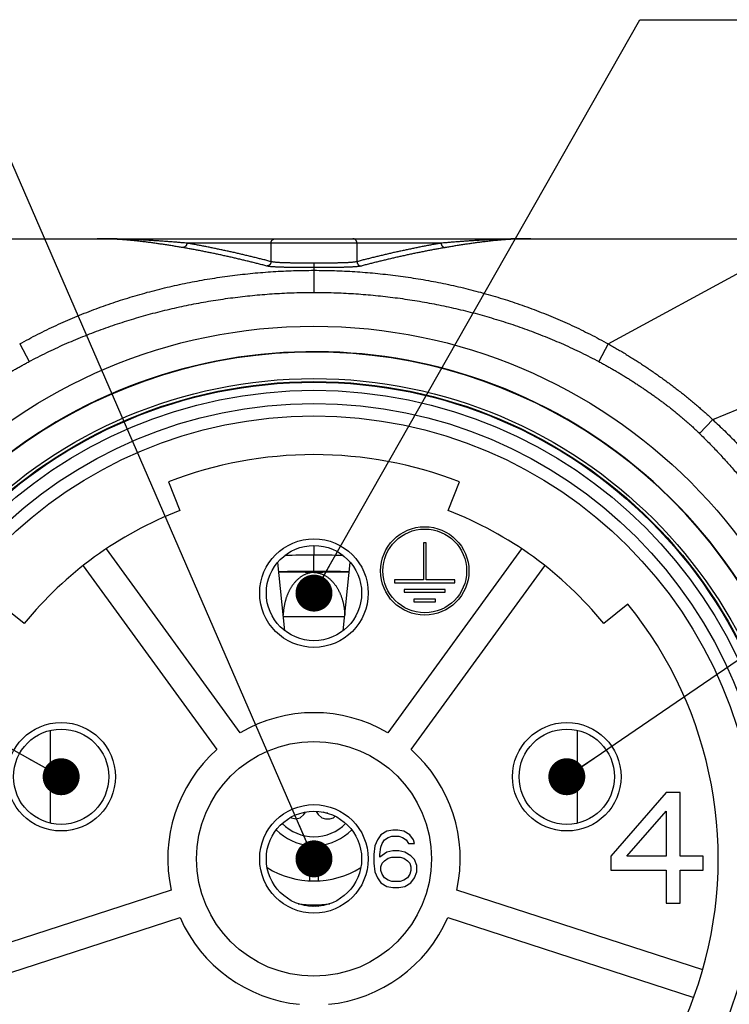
# Model space of a CAD drawing. Header units: millimetres. Extents: x 0 to 1076, y 0 to 742.
# Tile 12 of 134: x 366 to 393, y 220 to 257. Entities that reach past the tile are written whole.
import ezdxf

# ---------------------------------------------------------------- set-up
doc = ezdxf.new("R2010")
doc.units = ezdxf.units.MM
doc.header["$LTSCALE"] = 0.454724
for name, color, linetype in [('NoLayerName_001', 7, 'Continuous'), ('NoLayerName_004', 7, 'Continuous'), ('NoLayerName_006', 7, 'Continuous'), ('NoLayerName_007', 7, 'Continuous')]:
    doc.layers.add(name, color=color, linetype=linetype)
doc.styles.get("Standard").update_dxf_attribs({"font": 'txt', "bigfont": 'extfont2'})
doc.dimstyles.get("Standard").update_dxf_attribs({"dimtxt": 2.5, "dimasz": 2.5, "dimexe": 1, "dimexo": 1, "dimtad": 1, "dimdec": 3, "dimzin": 0, "dimdsep": 46, "dimtxsty": 'Standard', "dimcen": 2.5, "dimadec": 3, "dimazin": 0, "dimtfac": 0.75, "dimtdec": 3, "dimtmove": 0, "dimatfit": 3, "dimfxl": 1, "dimarcsym": 0})

msp = doc.modelspace()

# ---------------------------------------------------------------- linework, layer by layer
at = {"layer": 'NoLayerName_001', "color": 7, "linetype": 'Continuous', "lineweight": 25}
for p, q in [((358.762775, 248.820996), (396.040552, 248.820996)), ((371.83966, 239.525539), (372.266334, 238.418828)), ((382.536994, 238.418828), (382.963668, 239.525539)), ((374.576464, 229.924226), (369.466713, 236.957194)), ((385.336614, 236.957194), (380.226864, 229.924226)), ((368.575671, 236.309814), (373.685422, 229.276846)), ((376.287888, 233.824623), (376.013122, 236.438826)), ((378.51544, 233.824623), (378.790206, 236.438826)), ((381.117906, 229.276846), (386.227656, 236.309814)), ((366.320444, 234.098886), (365.399749, 234.84667)), ((389.403578, 234.84667), (388.482883, 234.098886)), ((376.876386, 226.667037), (377.01406, 226.796824)), ((377.01406, 226.796824), (377.070963, 226.886231)), ((377.489844, 226.914522), (377.564754, 226.796824)), ((377.564754, 226.796824), (377.702428, 226.667037)), ((377.867636, 226.840086), (377.757497, 226.883349)), ((377.926574, 226.840086), (377.867636, 226.840086)), ((376.52063, 226.690925), (376.545969, 226.667037)), ((376.545969, 226.667037), (376.711178, 226.623774)), ((376.711178, 226.623774), (376.876386, 226.667037)), ((377.702428, 226.667037), (377.840101, 226.623774)), ((377.840101, 226.623774), (378.005309, 226.623774)), ((378.005309, 226.623774), (378.142983, 226.667037)), ((378.142983, 226.667037), (378.207605, 226.727957)), ((377.232219, 225.61418), (377.232219, 224.255791)), ((377.571108, 224.255791), (377.571108, 225.61418)), ((371.939352, 223.902996), (362.535769, 220.847587)), ((392.267558, 220.847587), (382.863975, 223.902996)), ((362.876117, 219.800104), (372.2797, 222.855513)), ((382.523627, 222.855513), (391.92721, 219.800104))]:
    msp.add_line(p, q, dxfattribs=at)
at = {"layer": 'NoLayerName_001', "color": 8, "linetype": 'Continuous', "lineweight": 25}
for p, q in [((382.26392, 248.651552), (372.539407, 248.651552)), ((375.757081, 248.651552), (375.757081, 247.945227)), ((379.046247, 248.651552), (379.046247, 247.945227)), ((388.656467, 244.797862), (396.040673, 248.820996)), ((377.401664, 247.88758), (377.401664, 246.768672)), ((392.65555, 241.900793), (401.124053, 245.432107)), ((366.146861, 244.797862), (366.505674, 244.122281)), ((388.656467, 244.797863), (388.297654, 244.122281)), ((392.655551, 241.900794), (392.142432, 241.375068)), ((377.401664, 237.088796), (377.401664, 237.010117)), ((377.401664, 237.010117), (377.401664, 236.868314)), ((377.401664, 236.868314), (377.401664, 236.719104)), ((377.401664, 236.094227), (377.401664, 236.719103)), ((377.401664, 236.054052), (377.401664, 236.094228)), ((378.581736, 234.359865), (376.221592, 234.359865)), ((367.329751, 226.467425), (367.329751, 230.015367)), ((387.473577, 226.467425), (387.473577, 230.015367))]:
    msp.add_line(p, q, dxfattribs=at)
at = {"layer": 'NoLayerName_001', "color": 7, "linetype": 'Continuous', "lineweight": 25}
for radius in [20.375694, 18.372013, 17.418888, 16.944444, 4.490278, 2.075694, 1.821528]:
    msp.add_circle((377.401664, 225.098774), radius, dxfattribs=at)
for centre, radius, start, end in [((377.401664, 225.098722), 19.387852, 21.2533161, 158.7466839), ((377.401664, 225.098774), 15.461805, 68.9166666, 111.0833334), ((377.401664, 225.098774), 14.275694, 111.0833334, 140.9166666), ((377.401664, 225.098774), 14.275694, 39.0833333, 68.9166666), ((377.401664, 225.098774), 15.461805, 140.9166666, 255.0833334), ((377.401664, 225.098774), 15.461805, 284.9166667, 39.0833333), ((377.401664, 225.098774), 5.591667, 59.651928, 120.348072), ((377.401664, 225.098774), 5.591667, 131.651928, 192.348072), ((377.401664, 225.098774), 5.591667, 347.651928, 48.348072), ((377.401664, 227.640441), 1.694444, 224.4026946, 315.5973054), ((377.401664, 227.640441), 2.033333, 224.7534764, 265.2198082), ((377.401664, 227.640441), 2.033333, 274.7801918, 315.2465236), ((377.401664, 227.640441), 3.388889, 238.1214335, 301.8785665), ((377.401664, 225.098774), 5.591667, 203.651928, 264.348072), ((377.401664, 225.098774), 5.591667, 275.651928, 336.348072)]:
    msp.add_arc(centre, radius, start, end, dxfattribs=at)
at = {"layer": 'NoLayerName_001', "color": 8, "linetype": 'Continuous', "lineweight": 25}
for centre, radius, start, end in [((377.591093, 185.954155), 50.765303, 90.2137975, 91.4768285), ((377.212115, 185.9602), 50.759257, 88.5228539, 89.7860421), ((377.398094, 173.597941), 62.496287, 89.99672767, 91.23523703), ((376.445383, 177.902884), 58.15903, 89.05787093, 90.38663388), ((377.404321, 173.558341), 62.535886, 88.76471064, 90.002435), ((378.357006, 177.895504), 58.166394, 89.61247054, 90.94108529), ((377.401664, 227.640441), 4.303783, 261.888632, 278.1010805), ((375.712294, 229.505562), 6.396041, 283.5308745, 285.17902), ((372.90473, 227.440575), 6.088064, 316.8991737, 317.2051629), ((372.850048, 227.491174), 6.162565, 317.2053573, 317.6115349), ((375.700466, 229.549977), 6.442004, 285.1771203, 285.3122337), ((379.106287, 229.563395), 6.45585, 254.6898963, 254.8235988), ((381.949217, 227.487222), 6.156901, 222.3867855, 222.7924954), ((379.098421, 229.534097), 6.425514, 254.8228977, 255.8174213), ((381.892982, 227.435189), 6.080286, 222.7926889, 223.1013266), ((379.086781, 229.488243), 6.378206, 255.817873, 256.3958293)]:
    msp.add_arc(centre, radius, start, end, dxfattribs=at)
at = {"layer": 'NoLayerName_001', "color": 7, "linetype": 'Continuous', "lineweight": 25}
for points, knots in [([(372.378737, 248.482344), (372.324609, 248.491498), (372.21638, 248.509935), (372.053905, 248.536807), (371.891329, 248.563091), (371.728608, 248.588619), (371.565713, 248.613321), (371.402622, 248.637098), (371.239328, 248.65986), (371.07584, 248.681516), (370.912172, 248.701973), (370.748339, 248.721138), (370.584353, 248.73892), (370.420231, 248.755224), (370.255985, 248.769959), (370.091631, 248.783032), (369.927182, 248.794352), (369.762653, 248.803819), (369.598058, 248.811366), (369.433411, 248.816805), (369.268729, 248.820402), (369.158922, 248.820616), (369.104023, 248.820996)], [0, 0, 0, 0, 0.164689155, 0.329364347, 0.494044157, 0.658748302, 0.8234978, 0.988313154, 1.1531909, 1.318111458, 1.483056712, 1.64801053, 1.812958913, 1.977890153, 2.142794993, 2.307666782, 2.472501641, 2.63729862, 2.802059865, 2.966790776, 3.131500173, 3.296200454, 3.296200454, 3.296200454, 3.296200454]), ([(385.699304, 248.820996), (385.64439, 248.820617), (385.53455, 248.820403), (385.369821, 248.816813), (385.205139, 248.811383), (385.040535, 248.803846), (384.876036, 248.79439), (384.711661, 248.783079), (384.547416, 248.770014), (384.383304, 248.755285), (384.219326, 248.738986), (384.055481, 248.721208), (383.891772, 248.702043), (383.728198, 248.681585), (383.564761, 248.659925), (383.401461, 248.637157), (383.2383, 248.613371), (383.075278, 248.588661), (382.912395, 248.563123), (382.749656, 248.536828), (382.587048, 248.509949), (382.478745, 248.4915), (382.424591, 248.482344)], [0, 0, 0, 0, 0.164747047, 0.329508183, 0.49427981, 0.659054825, 0.823822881, 0.988580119, 1.153337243, 1.318103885, 1.482886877, 1.647690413, 1.812516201, 1.977363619, 2.142229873, 2.307110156, 2.471997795, 2.636884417, 2.801760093, 2.966613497, 3.131432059, 3.296202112, 3.296202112, 3.296202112, 3.296202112])]:
    msp.add_open_spline(points, degree=3, knots=knots, dxfattribs=at)
at = {"layer": 'NoLayerName_001', "color": 8, "linetype": 'Continuous', "lineweight": 25}
for points, knots in [([(372.539407, 248.651552), (372.482276, 248.656375), (372.368025, 248.66612), (372.196597, 248.680147), (372.025136, 248.69377), (371.853628, 248.706889), (371.682071, 248.71948), (371.51046, 248.731499), (371.338795, 248.742913), (371.16708, 248.753689), (370.995318, 248.763794), (370.823513, 248.773195), (370.65167, 248.781858), (370.479793, 248.789751), (370.307885, 248.79684), (370.135952, 248.803092), (369.963996, 248.808475), (369.792021, 248.812952), (369.620033, 248.816502), (369.448035, 248.819047), (369.276031, 248.820721), (369.161358, 248.82082), (369.104023, 248.820996)], [0, 0, 0, 0, 0.17200129, 0.344, 0.516000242, 0.688006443, 0.860023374, 1.032055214, 1.204100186, 1.376154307, 1.548213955, 1.720275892, 1.892337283, 2.064395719, 2.236449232, 2.408496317, 2.58053595, 2.752567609, 2.924591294, 3.096607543, 3.268617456, 3.44062271, 3.44062271, 3.44062271, 3.44062271]), ([(372.539407, 248.651552), (372.539205, 248.647352), (372.53903, 248.638907), (372.537376, 248.626295), (372.534914, 248.613749), (372.531508, 248.601356), (372.527219, 248.589193), (372.522054, 248.57734), (372.516033, 248.565878), (372.509174, 248.554887), (372.501494, 248.544447), (372.49301, 248.534638), (372.483745, 248.52555), (372.473777, 248.517222), (372.463192, 248.509687), (372.452072, 248.502981), (372.4405, 248.49714), (372.42856, 248.492201), (372.416335, 248.488188), (372.403905, 248.485185), (372.391363, 248.483057), (372.382927, 248.482666), (372.378737, 248.482344)], [0, 0, 0, 0, 0.0126125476, 0.0253169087, 0.038099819, 0.0509455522, 0.0638375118, 0.0767597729, 0.0896986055, 0.1026440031, 0.1155912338, 0.128542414, 0.1415061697, 0.1544842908, 0.1674692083, 0.1804479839, 0.1934042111, 0.206319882, 0.2191772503, 0.2319607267, 0.2446588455, 0.2572663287, 0.2572663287, 0.2572663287, 0.2572663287]), ([(375.757081, 247.945227), (375.703945, 247.959105), (375.597715, 247.987018), (375.438126, 248.02795), (375.278391, 248.068321), (375.118489, 248.108031), (374.958427, 248.147104), (374.798208, 248.185534), (374.637833, 248.223323), (374.477305, 248.260468), (374.316628, 248.296971), (374.155803, 248.332829), (373.994833, 248.368044), (373.833718, 248.40259), (373.672455, 248.43644), (373.511045, 248.469569), (373.349487, 248.501949), (373.187778, 248.533553), (373.025921, 248.564364), (372.863907, 248.594317), (372.70176, 248.623528), (372.593512, 248.642139), (372.539407, 248.651552)], [0, 0, 0, 0, 0.164752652, 0.329507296, 0.494264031, 0.659022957, 0.82378417, 0.988547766, 1.153313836, 1.318082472, 1.482853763, 1.647627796, 1.812404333, 1.977181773, 2.141958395, 2.306732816, 2.471503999, 2.636271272, 2.801034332, 2.965793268, 3.130548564, 3.295301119, 3.295301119, 3.295301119, 3.295301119]), ([(375.757081, 248.651552), (375.757247, 248.655825), (375.757342, 248.664422), (375.758933, 248.677273), (375.761364, 248.690065), (375.764778, 248.702705), (375.769114, 248.715108), (375.774363, 248.727187), (375.780507, 248.738855), (375.787529, 248.750024), (375.79541, 248.760606), (375.804133, 248.770514), (375.813678, 248.779651), (375.823956, 248.787975), (375.834873, 248.795455), (375.846339, 248.802055), (375.85826, 248.80774), (375.870546, 248.812472), (375.883105, 248.816228), (375.895846, 248.818924), (375.908674, 248.820701), (375.917268, 248.820809), (375.921539, 248.820996)], [0, 0, 0, 0, 0.0128314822, 0.0257648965, 0.0387841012, 0.0518704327, 0.06500453, 0.0781681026, 0.0913456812, 0.1045263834, 0.1177057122, 0.1308873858, 0.1440830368, 0.1572967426, 0.1705214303, 0.1837434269, 0.196944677, 0.2101049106, 0.2232037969, 0.2362231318, 0.2491491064, 0.2619746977, 0.2619746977, 0.2619746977, 0.2619746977]), ([(379.046247, 248.651552), (379.04608, 248.655825), (379.045986, 248.664422), (379.044395, 248.677273), (379.041963, 248.690065), (379.038549, 248.702705), (379.034214, 248.715108), (379.028964, 248.727187), (379.02282, 248.738855), (379.015799, 248.750024), (379.007918, 248.760606), (378.999194, 248.770514), (378.989649, 248.779651), (378.979372, 248.787975), (378.968454, 248.795455), (378.956989, 248.802055), (378.945067, 248.80774), (378.932781, 248.812472), (378.920223, 248.816228), (378.907481, 248.818924), (378.894654, 248.820701), (378.88606, 248.820809), (378.881789, 248.820996)], [0, 0, 0, 0, 0.0128314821, 0.0257648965, 0.0387841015, 0.0518704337, 0.065004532, 0.0781681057, 0.0913456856, 0.104526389, 0.1177057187, 0.1308873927, 0.1440830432, 0.1572967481, 0.1705214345, 0.1837434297, 0.1969446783, 0.2101049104, 0.2232037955, 0.2362231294, 0.2491491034, 0.2619746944, 0.2619746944, 0.2619746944, 0.2619746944]), ([(382.26392, 248.651552), (382.209816, 248.642139), (382.101567, 248.623529), (381.93942, 248.594317), (381.777407, 248.564364), (381.615549, 248.533553), (381.453841, 248.501949), (381.292282, 248.469569), (381.130872, 248.436441), (380.96961, 248.40259), (380.808494, 248.368044), (380.647525, 248.332829), (380.4867, 248.296971), (380.326022, 248.260468), (380.165495, 248.223322), (380.00512, 248.185534), (379.8449, 248.147104), (379.684839, 248.10803), (379.524936, 248.068321), (379.365202, 248.02795), (379.205612, 247.987018), (379.099382, 247.959105), (379.046247, 247.945227)], [0, 0, 0, 0, 0.164752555, 0.329507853, 0.49426679, 0.659029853, 0.823797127, 0.988568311, 1.153342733, 1.318119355, 1.482896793, 1.647673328, 1.812447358, 1.977218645, 2.141987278, 2.306753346, 2.47151694, 2.636278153, 2.801037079, 2.965793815, 3.130548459, 3.295301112, 3.295301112, 3.295301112, 3.295301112]), ([(385.699304, 248.820996), (385.641967, 248.82082), (385.52729, 248.820722), (385.355281, 248.81905), (385.183281, 248.816506), (385.011298, 248.812954), (384.839335, 248.808472), (384.667398, 248.803078), (384.49549, 248.796812), (384.323611, 248.789706), (384.151764, 248.781796), (383.979949, 248.773117), (383.808169, 248.763702), (383.636424, 248.753587), (383.464716, 248.742807), (383.293047, 248.731395), (383.121417, 248.719388), (382.949829, 248.706817), (382.778284, 248.693724), (382.606784, 248.680124), (382.435325, 248.666117), (382.321057, 248.656373), (382.26392, 248.651552)], [0, 0, 0, 0, 0.17201273, 0.344028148, 0.516046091, 0.688065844, 0.86008616, 1.032106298, 1.204127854, 1.376152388, 1.548180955, 1.720214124, 1.892252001, 2.064294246, 2.236340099, 2.408388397, 2.580437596, 2.752485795, 2.924530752, 3.096569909, 3.26860041, 3.440619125, 3.440619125, 3.440619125, 3.440619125]), ([(382.26392, 248.651552), (382.264122, 248.647352), (382.264297, 248.638907), (382.265952, 248.626295), (382.268415, 248.61375), (382.27182, 248.601357), (382.276109, 248.589195), (382.281275, 248.577343), (382.287296, 248.565881), (382.294155, 248.55489), (382.301835, 248.54445), (382.310319, 248.534642), (382.319584, 248.525554), (382.329552, 248.517227), (382.340137, 248.509692), (382.351257, 248.502987), (382.362829, 248.497145), (382.374769, 248.492206), (382.386993, 248.488194), (382.399423, 248.485192), (382.411965, 248.483064), (382.420401, 248.482672), (382.424591, 248.48235)], [0, 0, 0, 0, 0.0126122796, 0.0253163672, 0.0380989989, 0.0509444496, 0.0638361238, 0.0767580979, 0.089696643, 0.1026417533, 0.1155886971, 0.1285395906, 0.1415030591, 0.1544808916, 0.1674655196, 0.1804440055, 0.1933999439, 0.2063153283, 0.2191724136, 0.2319556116, 0.2446534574, 0.257260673, 0.257260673, 0.257260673, 0.257260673]), ([(375.601347, 247.776521), (375.548135, 247.790415), (375.441752, 247.818364), (375.281925, 247.859323), (375.121951, 247.899708), (374.961804, 247.939416), (374.801496, 247.978476), (374.641028, 248.016883), (374.480403, 248.05464), (374.319624, 248.091748), (374.158694, 248.128209), (373.997617, 248.164025), (373.836396, 248.199196), (373.675029, 248.233698), (373.513517, 248.267505), (373.351857, 248.300591), (373.19005, 248.33293), (373.028093, 248.364494), (372.865988, 248.395266), (372.703728, 248.425183), (372.541335, 248.454359), (372.432923, 248.472948), (372.378737, 248.48235)], [0, 0, 0, 0, 0.164988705, 0.3299794, 0.494972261, 0.659967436, 0.824965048, 0.989965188, 1.154967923, 1.319973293, 1.48498131, 1.649991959, 1.815004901, 1.980018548, 2.14503123, 2.310041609, 2.475048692, 2.640051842, 2.80505079, 2.970045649, 3.135036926, 3.300025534, 3.300025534, 3.300025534, 3.300025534]), ([(382.424591, 248.48235), (382.370404, 248.472948), (382.261993, 248.454359), (382.0996, 248.425183), (381.937339, 248.395266), (381.775234, 248.364494), (381.613278, 248.33293), (381.45147, 248.300591), (381.289811, 248.267505), (381.128298, 248.233698), (380.966932, 248.199196), (380.805711, 248.164025), (380.644633, 248.128209), (380.483704, 248.091748), (380.322925, 248.05464), (380.162299, 248.016883), (380.001831, 247.978476), (379.841523, 247.939416), (379.681377, 247.899708), (379.521402, 247.859323), (379.361575, 247.818364), (379.255192, 247.790415), (379.20198, 247.776521)], [0, 0, 0, 0, 0.164988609, 0.329979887, 0.494974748, 0.659973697, 0.824976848, 0.989983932, 1.154994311, 1.320006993, 1.485020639, 1.65003358, 1.815044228, 1.980052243, 2.145057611, 2.310060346, 2.475060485, 2.640058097, 2.805053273, 2.970046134, 3.13503683, 3.300025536, 3.300025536, 3.300025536, 3.300025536]), ([(375.757081, 247.945227), (375.756865, 247.941114), (375.756652, 247.932846), (375.754999, 247.920504), (375.752573, 247.90823), (375.749244, 247.896104), (375.74507, 247.884198), (375.740057, 247.872585), (375.734226, 247.86134), (375.727594, 247.850536), (375.720176, 247.840248), (375.711991, 247.830549), (375.703059, 247.821521), (375.693452, 247.813203), (375.683248, 247.805627), (375.67252, 247.798828), (375.661345, 247.792842), (375.649797, 247.787707), (375.637953, 247.783446), (375.625884, 247.780139), (375.61368, 247.77766), (375.605438, 247.77698), (375.601347, 247.776521)], [0, 0, 0, 0, 0.0123534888, 0.0247904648, 0.0372996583, 0.0498674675, 0.0624793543, 0.0751211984, 0.0877806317, 0.1004483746, 0.1131195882, 0.1257952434, 0.1384818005, 0.151179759, 0.1638817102, 0.1765757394, 0.1892470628, 0.2018796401, 0.2144577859, 0.2269678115, 0.2393997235, 0.251749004, 0.251749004, 0.251749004, 0.251749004]), ([(377.401664, 247.88758), (377.319286, 247.887651), (377.181988, 247.887649), (377.003502, 247.888171), (376.866203, 247.888808), (376.756363, 247.889521), (376.660254, 247.8904), (376.591608, 247.891223), (376.536694, 247.892027), (376.49551, 247.89271), (376.454328, 247.893479), (376.413149, 247.894342), (376.371972, 247.895306), (376.330798, 247.896376), (376.289627, 247.89757), (376.24846, 247.898909), (376.207297, 247.900413), (376.166138, 247.902107), (376.124986, 247.904006), (376.083847, 247.906158), (376.042728, 247.908626), (376.00164, 247.911474), (375.96059, 247.914751), (375.919585, 247.918575), (375.878625, 247.923101), (375.837774, 247.928588), (375.796982, 247.934851), (375.770426, 247.942019), (375.757081, 247.945227)], [0, 0, 0, 0, 0.247134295, 0.411891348, 0.535461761, 0.659035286, 0.741417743, 0.823798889, 0.864988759, 0.906178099, 0.94736692, 0.988555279, 1.029743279, 1.070931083, 1.112119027, 1.153307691, 1.194497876, 1.235690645, 1.276887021, 1.318084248, 1.359277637, 1.400463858, 1.441641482, 1.482817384, 1.524010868, 1.565249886, 1.606498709, 1.64767431, 1.64767431, 1.64767431, 1.64767431]), ([(379.046247, 247.945227), (379.032902, 247.94202), (379.006345, 247.934852), (378.965554, 247.928588), (378.924703, 247.923101), (378.883743, 247.918575), (378.842738, 247.914751), (378.801687, 247.911473), (378.760599, 247.908625), (378.719481, 247.906157), (378.678341, 247.904006), (378.637189, 247.902107), (378.596031, 247.900413), (378.554867, 247.898908), (378.5137, 247.89757), (378.472529, 247.896376), (378.431355, 247.895306), (378.390178, 247.894342), (378.348999, 247.893479), (378.307817, 247.89271), (378.266634, 247.892027), (378.211719, 247.891223), (378.143073, 247.8904), (378.046964, 247.889521), (377.923395, 247.888719), (377.758637, 247.888005), (377.58015, 247.887615), (377.456582, 247.887609), (377.401664, 247.88758)], [0, 0, 0, 0, 0.041175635, 0.082424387, 0.123663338, 0.164856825, 0.206032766, 0.247210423, 0.288396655, 0.32959004, 0.370787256, 0.411983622, 0.453176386, 0.494366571, 0.535555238, 0.576743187, 0.617930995, 0.659118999, 0.70030736, 0.741496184, 0.782685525, 0.823875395, 0.906256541, 0.988638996, 1.11221252, 1.276972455, 1.482917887, 1.647674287, 1.647674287, 1.647674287, 1.647674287]), ([(379.04621, 247.945227), (379.046426, 247.941114), (379.046639, 247.932845), (379.048293, 247.920502), (379.05072, 247.908227), (379.05405, 247.896099), (379.058226, 247.884192), (379.06324, 247.872579), (379.069073, 247.861333), (379.075708, 247.850529), (379.083127, 247.84024), (379.091314, 247.830542), (379.100249, 247.821514), (379.109858, 247.813197), (379.120065, 247.805621), (379.130796, 247.798825), (379.141973, 247.79284), (379.153523, 247.787707), (379.165369, 247.783448), (379.177441, 247.780143), (379.189646, 247.777667), (379.197889, 247.776989), (379.20198, 247.776531)], [0, 0, 0, 0, 0.012354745, 0.0247930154, 0.0373035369, 0.0498727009, 0.0624859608, 0.0751291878, 0.0877900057, 0.100459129, 0.1131317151, 0.1258087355, 0.1384966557, 0.1511959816, 0.1638993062, 0.1765947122, 0.1892674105, 0.2019013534, 0.2144808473, 0.2269921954, 0.2394253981, 0.2517759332, 0.2517759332, 0.2517759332, 0.2517759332]), ([(366.146861, 244.797862), (366.261249, 244.86008), (366.489214, 244.986112), (366.836289, 245.165719), (367.186303, 245.33969), (367.539653, 245.50698), (367.896026, 245.667836), (368.255301, 245.822159), (368.617304, 245.969941), (368.981885, 246.111152), (369.348899, 246.245797), (369.718205, 246.373913), (370.089676, 246.495537), (370.463183, 246.610706), (370.838596, 246.719456), (371.215787, 246.821826), (371.59463, 246.917852), (371.975002, 247.007573), (372.356794, 247.091018), (372.739901, 247.168217), (373.124221, 247.239199), (373.509651, 247.303994), (373.896087, 247.362634), (374.283428, 247.415147), (374.671566, 247.461568), (375.060394, 247.501898), (375.449804, 247.536106), (375.839684, 247.564147), (376.229918, 247.586062), (376.620397, 247.601557), (377.011003, 247.611593), (377.271459, 247.612159), (377.401664, 247.613208)], [0, 0, 0, 0, 0.390643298, 0.781404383, 1.17226325, 1.563196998, 1.954180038, 2.3451843, 2.736179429, 3.12713415, 3.518041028, 3.908914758, 4.299767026, 4.690605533, 5.081434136, 5.472252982, 5.863058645, 6.253848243, 6.644631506, 7.035419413, 7.426220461, 7.817040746, 8.207884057, 8.598751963, 8.989643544, 9.380548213, 9.771447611, 10.162323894, 10.553160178, 10.943940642, 11.334650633, 11.725276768, 11.725276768, 11.725276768, 11.725276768]), ([(377.401664, 247.718625), (377.311512, 247.718701), (377.161258, 247.718705), (376.950901, 247.719283), (376.800646, 247.719967), (376.680441, 247.720752), (376.590289, 247.721523), (376.515164, 247.722361), (376.455067, 247.723177), (376.409995, 247.72387), (376.364926, 247.72465), (376.319859, 247.725523), (376.274795, 247.726498), (376.229732, 247.72758), (376.184673, 247.728785), (376.139617, 247.730135), (376.094565, 247.731651), (376.049518, 247.733355), (376.004476, 247.735264), (375.959445, 247.737424), (375.914434, 247.7399), (375.869451, 247.742756), (375.824502, 247.74604), (375.779594, 247.74987), (375.734728, 247.754399), (375.689961, 247.759889), (375.645247, 247.766148), (375.616021, 247.773322), (375.601347, 247.776532)], [0, 0, 0, 0, 0.270456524, 0.450761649, 0.631070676, 0.721227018, 0.811383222, 0.901538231, 0.94661509, 0.991691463, 1.036767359, 1.081842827, 1.126917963, 1.171992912, 1.21706798, 1.262143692, 1.30722078, 1.352300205, 1.397382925, 1.442466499, 1.487546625, 1.532620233, 1.57768598, 1.622750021, 1.667829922, 1.712951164, 1.758081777, 1.803145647, 1.803145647, 1.803145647, 1.803145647]), ([(379.20198, 247.776531), (379.187306, 247.773322), (379.158079, 247.766149), (379.113366, 247.759889), (379.068599, 247.754398), (379.023733, 247.749869), (378.978826, 247.746039), (378.933877, 247.742755), (378.888893, 247.739899), (378.843882, 247.737424), (378.798851, 247.735263), (378.75381, 247.733355), (378.708762, 247.731651), (378.66371, 247.730135), (378.618654, 247.728785), (378.573595, 247.72758), (378.528533, 247.726498), (378.483468, 247.725523), (378.438401, 247.72465), (378.393332, 247.72387), (378.333237, 247.722947), (378.258114, 247.721993), (378.167963, 247.721111), (378.062784, 247.720328), (377.927554, 247.719592), (377.747248, 247.718951), (377.566943, 247.718655), (377.44674, 247.718643), (377.401664, 247.718625)], [0, 0, 0, 0, 0.045063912, 0.090194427, 0.135315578, 0.180395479, 0.225459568, 0.270525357, 0.315598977, 0.360679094, 0.405762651, 0.450845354, 0.495924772, 0.541001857, 0.586077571, 0.631152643, 0.676227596, 0.721302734, 0.766378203, 0.811454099, 0.856530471, 0.946684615, 1.036840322, 1.126996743, 1.262230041, 1.442536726, 1.667916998, 1.803145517, 1.803145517, 1.803145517, 1.803145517]), ([(377.401664, 247.613208), (377.531868, 247.612159), (377.792325, 247.611593), (378.18293, 247.601557), (378.573409, 247.586062), (378.963644, 247.564147), (379.353523, 247.536106), (379.742933, 247.501898), (380.131762, 247.461568), (380.5199, 247.415147), (380.90724, 247.362634), (381.293677, 247.303994), (381.679106, 247.239199), (382.063426, 247.168217), (382.446534, 247.091018), (382.828326, 247.007573), (383.208698, 246.917852), (383.58754, 246.821826), (383.964732, 246.719456), (384.340145, 246.610706), (384.713651, 246.495537), (385.085122, 246.373913), (385.454429, 246.245797), (385.821442, 246.111152), (386.186024, 245.969941), (386.548026, 245.822159), (386.907301, 245.667836), (387.263674, 245.50698), (387.617024, 245.33969), (387.967039, 245.165719), (388.314114, 244.986112), (388.542078, 244.86008), (388.656466, 244.797862)], [0, 0, 0, 0, 0.390626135, 0.781336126, 1.172116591, 1.562952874, 1.953829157, 2.344728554, 2.735633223, 3.126524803, 3.517392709, 3.908236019, 4.299056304, 4.689857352, 5.080645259, 5.471428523, 5.862218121, 6.253023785, 6.643842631, 7.034671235, 7.425509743, 7.81636201, 8.207235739, 8.598142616, 8.989097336, 9.380092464, 9.771096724, 10.162079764, 10.553013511, 10.943872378, 11.334633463, 11.725276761, 11.725276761, 11.725276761, 11.725276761]), ([(366.505674, 244.122281), (366.617256, 244.180261), (366.839698, 244.297703), (367.177918, 244.465083), (367.51874, 244.627242), (367.862512, 244.783232), (368.208952, 244.933305), (368.557949, 245.077392), (368.909343, 245.215512), (369.262997, 245.34766), (369.618784, 245.473846), (369.976589, 245.594086), (370.336308, 245.708397), (370.697835, 245.816798), (371.061064, 245.919307), (371.425889, 246.015943), (371.792207, 246.106724), (372.159915, 246.191669), (372.52892, 246.270786), (372.89913, 246.344084), (373.270455, 246.411569), (373.642805, 246.473252), (374.01609, 246.52914), (374.390219, 246.579242), (374.765097, 246.623569), (375.140628, 246.662106), (375.516709, 246.694819), (375.893233, 246.721654), (376.270093, 246.742642), (376.647186, 246.757493), (377.024398, 246.76712), (377.275923, 246.767665), (377.401664, 246.768672)], [0, 0, 0, 0, 0.377241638, 0.754582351, 1.132007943, 1.509500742, 1.887039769, 2.264600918, 2.642157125, 3.019679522, 3.397159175, 3.774607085, 4.152032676, 4.52944291, 4.906842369, 5.284233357, 5.66161598, 6.038990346, 6.416363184, 6.793741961, 7.171132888, 7.548540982, 7.925970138, 8.303423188, 8.680901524, 9.058395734, 9.435886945, 9.813357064, 10.190789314, 10.568168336, 10.945480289, 11.322712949, 11.322712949, 11.322712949, 11.322712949]), ([(377.401664, 246.768672), (377.527404, 246.767665), (377.778929, 246.76712), (378.156142, 246.757493), (378.533234, 246.742642), (378.910095, 246.721654), (379.286619, 246.694819), (379.662699, 246.662106), (380.03823, 246.623569), (380.413109, 246.579242), (380.787237, 246.52914), (381.160522, 246.473252), (381.532872, 246.411569), (381.904197, 246.344084), (382.274408, 246.270786), (382.643412, 246.191669), (383.01112, 246.106724), (383.377438, 246.015943), (383.742264, 245.919307), (384.105493, 245.816798), (384.467019, 245.708397), (384.826738, 245.594086), (385.184544, 245.473846), (385.54033, 245.34766), (385.893984, 245.215512), (386.245379, 245.077392), (386.594375, 244.933305), (386.940816, 244.783232), (387.284588, 244.627242), (387.62541, 244.465083), (387.963629, 244.297703), (388.186071, 244.180261), (388.297654, 244.122281)], [0, 0, 0, 0, 0.37723266, 0.754544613, 1.131923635, 1.509355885, 1.886826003, 2.264317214, 2.641811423, 3.019289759, 3.396742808, 3.774171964, 4.151580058, 4.528970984, 4.906349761, 5.2837226, 5.661096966, 6.03847959, 6.415870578, 6.793270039, 7.170680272, 7.548105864, 7.925553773, 8.303033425, 8.680555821, 9.058112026, 9.435673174, 9.8132122, 10.190704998, 10.568130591, 10.945471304, 11.322712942, 11.322712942, 11.322712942, 11.322712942]), ([(388.656467, 244.797863), (388.713914, 244.765427), (388.829053, 244.700975), (389.000326, 244.601759), (389.170749, 244.501078), (389.340167, 244.3987), (389.50862, 244.294745), (389.676097, 244.189237), (389.842606, 244.08223), (390.008138, 243.973732), (390.172682, 243.863746), (390.33623, 243.752272), (390.498776, 243.639311), (390.660311, 243.524864), (390.820825, 243.408936), (390.980298, 243.291526), (391.138696, 243.172627), (391.295983, 243.052235), (391.452125, 242.930349), (391.607086, 242.806965), (391.760831, 242.682078), (391.913325, 242.555689), (392.064529, 242.427788), (392.214423, 242.29839), (392.362912, 242.167427), (392.510186, 242.035139), (392.606983, 241.945447), (392.65555, 241.900793)], [0, 0, 0, 0, 0.197915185, 0.395845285, 0.593786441, 0.791733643, 0.989680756, 1.187620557, 1.385546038, 1.583460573, 1.781373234, 1.979293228, 2.177229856, 2.37519251, 2.57319026, 2.771222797, 2.969280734, 3.167354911, 3.365436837, 3.563518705, 3.761593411, 3.959654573, 4.157696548, 4.355714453, 4.553704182, 4.751662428, 4.949586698, 4.949586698, 4.949586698, 4.949586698]), ([(362.660896, 241.375068), (362.698811, 241.411611), (362.774314, 241.48505), (362.889574, 241.593126), (363.005992, 241.699973), (363.123743, 241.805371), (363.242728, 241.909385), (363.362919, 242.012003), (363.484272, 242.113237), (363.606749, 242.213087), (363.730303, 242.311583), (363.854873, 242.408778), (363.980404, 242.504723), (364.106843, 242.59947), (364.234133, 242.693071), (364.362222, 242.785578), (364.491053, 242.877045), (364.620575, 242.967524), (364.750785, 243.057004), (364.881678, 243.145474), (365.013253, 243.232926), (365.145508, 243.319348), (365.27844, 243.404732), (365.412047, 243.489065), (365.546325, 243.572341), (365.681274, 243.654532), (365.816906, 243.735596), (365.953229, 243.815486), (366.090242, 243.894176), (366.227982, 243.971565), (366.366343, 244.047827), (366.45929, 244.097354), (366.505674, 244.122281)], [0, 0, 0, 0, 0.157977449, 0.315975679, 0.473991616, 0.632020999, 0.790058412, 0.948097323, 1.106130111, 1.264148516, 1.422152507, 1.58014937, 1.738144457, 1.896140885, 2.054139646, 2.212139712, 2.370138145, 2.528131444, 2.686120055, 2.844105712, 3.002090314, 3.160075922, 3.318064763, 3.476059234, 3.634061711, 3.792070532, 3.950080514, 4.108087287, 4.266087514, 4.424078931, 4.582060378, 4.740031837, 4.740031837, 4.740031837, 4.740031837]), ([(388.297654, 244.122281), (388.344037, 244.097354), (388.436985, 244.047827), (388.575345, 243.971566), (388.713086, 243.894177), (388.850099, 243.815487), (388.986422, 243.735597), (389.122054, 243.654534), (389.257004, 243.572343), (389.391281, 243.489067), (389.524889, 243.404734), (389.657821, 243.319351), (389.790076, 243.232928), (389.921651, 243.145477), (390.052544, 243.057006), (390.182753, 242.967526), (390.312276, 242.877047), (390.441107, 242.785581), (390.569195, 242.693073), (390.696486, 242.599472), (390.822925, 242.504724), (390.948456, 242.40878), (391.073026, 242.311585), (391.196579, 242.213088), (391.319057, 242.113238), (391.440409, 242.012004), (391.5606, 241.909385), (391.679585, 241.805371), (391.797336, 241.699973), (391.913753, 241.593126), (392.029013, 241.48505), (392.104516, 241.411611), (392.142432, 241.375068)], [0, 0, 0, 0, 0.157971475, 0.315952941, 0.473944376, 0.631944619, 0.789951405, 0.947961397, 1.105970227, 1.263972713, 1.421967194, 1.579956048, 1.73794167, 1.89592629, 2.053911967, 2.211900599, 2.369893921, 2.527892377, 2.685892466, 2.843891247, 3.001887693, 3.159882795, 3.317879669, 3.475883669, 3.633902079, 3.791934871, 3.949973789, 4.108011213, 4.266040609, 4.424056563, 4.582054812, 4.740032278, 4.740032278, 4.740032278, 4.740032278]), ([(392.655551, 241.900794), (392.806761, 241.756686), (393.112428, 241.471618), (393.552188, 241.024407), (393.980672, 240.566011), (394.39563, 240.094876), (394.797373, 239.612163), (395.185528, 239.118307), (395.559902, 238.613932), (395.920282, 238.099595), (396.266453, 237.575774), (396.598182, 237.04287), (396.91527, 236.501265), (397.217512, 235.95134), (397.504703, 235.393473), (397.776642, 234.828046), (398.033122, 234.25544), (398.273937, 233.676045), (398.498921, 233.090281), (398.707903, 232.498574), (398.900713, 231.901352), (399.077181, 231.299041), (399.237135, 230.692069), (399.380409, 230.080866), (399.506809, 229.465868), (399.616261, 228.847571), (399.708826, 228.226514), (399.78447, 227.603241), (399.843411, 226.978303), (399.884962, 226.352239), (399.911794, 225.72562), (399.913305, 225.307647), (399.916106, 225.098774)], [0, 0, 0, 0, 0.626644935, 1.253710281, 1.881151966, 2.508904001, 3.13688041, 3.764977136, 4.39307391, 5.021040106, 5.648823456, 6.276454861, 6.903966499, 7.531389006, 8.158752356, 8.786086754, 9.413423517, 10.040790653, 10.668196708, 11.295645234, 11.923140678, 12.550689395, 13.17830066, 13.805987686, 14.433766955, 15.061619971, 15.689483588, 16.317283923, 16.944939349, 17.572361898, 18.199458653, 18.82613314, 18.82613314, 18.82613314, 18.82613314]), ([(392.142432, 241.375068), (392.264732, 241.252948), (392.511404, 241.0107), (392.869182, 240.63518), (393.219549, 240.252716), (393.56105, 239.86229), (393.893928, 239.464553), (394.217944, 239.059613), (394.532974, 238.647635), (394.838883, 238.228746), (395.135536, 237.803088), (395.422776, 237.37083), (395.700427, 236.932174), (395.968297, 236.487343), (396.226191, 236.036563), (396.473914, 235.580058), (396.711273, 235.118054), (396.938073, 234.650774), (397.154121, 234.178445), (397.359216, 233.701287), (397.553207, 233.219537), (397.735992, 232.733447), (397.907464, 232.243263), (398.067515, 231.749231), (398.216038, 231.251598), (398.352926, 230.750609), (398.478073, 230.246511), (398.591372, 229.739553), (398.692703, 229.229993), (398.782055, 228.71814), (398.859451, 228.204323), (398.924911, 227.688875), (398.978416, 227.172132), (399.020113, 226.654429), (399.049515, 226.136097), (399.06851, 225.617484), (399.069589, 225.271623), (399.071576, 225.098772)], [0, 0, 0, 0, 0.518490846, 1.037106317, 1.55578749, 2.074467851, 2.593079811, 3.111631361, 3.630188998, 4.148821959, 4.667600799, 5.186562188, 5.705674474, 6.224900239, 6.744205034, 7.263557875, 7.782931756, 8.302304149, 8.821657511, 9.34098011, 9.860272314, 10.379543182, 10.898802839, 11.418062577, 11.937335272, 12.456635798, 12.975981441, 13.495392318, 14.014887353, 14.534447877, 15.054030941, 15.57358865, 16.093068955, 16.612416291, 17.131572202, 17.65047597, 18.169065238, 18.169065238, 18.169065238, 18.169065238]), ([(377.401663, 236.054052), (377.385347, 236.053286), (377.352639, 236.052459), (377.303818, 236.046979), (377.255322, 236.039027), (377.207366, 236.028196), (377.160138, 236.014646), (377.113791, 235.998423), (377.068408, 235.979708), (377.024056, 235.958645), (376.980798, 235.935389), (376.938686, 235.910083), (376.897761, 235.882855), (376.858046, 235.853821), (376.819558, 235.823091), (376.782314, 235.790776), (376.746329, 235.756988), (376.71162, 235.721838), (376.678203, 235.685435), (376.646094, 235.647892), (376.61531, 235.609318), (376.585864, 235.56982), (376.557756, 235.529482), (376.53096, 235.48837), (376.505435, 235.446532), (376.481138, 235.40401), (376.458023, 235.360846), (376.436048, 235.317086), (376.415176, 235.272773), (376.395411, 235.227938), (376.376758, 235.182616), (376.359219, 235.136843), (376.3428, 235.090655), (376.327504, 235.044087), (376.313335, 234.99717), (376.300273, 234.949939), (376.288303, 234.902422), (376.277394, 234.854651), (376.267568, 234.806646), (376.258648, 234.758462), (376.253683, 234.726175), (376.251077, 234.710053)], [0, 0, 0, 0, 0.049004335, 0.098095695, 0.147236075, 0.196382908, 0.245492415, 0.294558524, 0.343618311, 0.392694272, 0.441791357, 0.490900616, 0.540031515, 0.58920788, 0.638443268, 0.687740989, 0.737094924, 0.786490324, 0.835904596, 0.885308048, 0.934664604, 0.983932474, 1.033081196, 1.082135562, 1.131128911, 1.180089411, 1.229040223, 1.277999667, 1.326977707, 1.375972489, 1.424979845, 1.473994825, 1.523011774, 1.572024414, 1.621028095, 1.670026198, 1.719022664, 1.768019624, 1.817017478, 1.866014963, 1.915009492, 1.915009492, 1.915009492, 1.915009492]), ([(377.401663, 236.054052), (377.41798, 236.053286), (377.450688, 236.052459), (377.499509, 236.046979), (377.548005, 236.039027), (377.595961, 236.028196), (377.643189, 236.014646), (377.689536, 235.998423), (377.734919, 235.979708), (377.779271, 235.958645), (377.822529, 235.935389), (377.864641, 235.910083), (377.905567, 235.882855), (377.945281, 235.853821), (377.983769, 235.823091), (378.021013, 235.790776), (378.056998, 235.756988), (378.091707, 235.721838), (378.125125, 235.685435), (378.157233, 235.647892), (378.188017, 235.609318), (378.217463, 235.569819), (378.245571, 235.529482), (378.272367, 235.48837), (378.297892, 235.446532), (378.32219, 235.40401), (378.345304, 235.360846), (378.367279, 235.317086), (378.388152, 235.272773), (378.407916, 235.227938), (378.42657, 235.182615), (378.444108, 235.136842), (378.460527, 235.090654), (378.475823, 235.044086), (378.489993, 234.99717), (378.503054, 234.949939), (378.515024, 234.902422), (378.525933, 234.85465), (378.53576, 234.806645), (378.544679, 234.758461), (378.549645, 234.726174), (378.55225, 234.710052)], [0, 0, 0, 0, 0.049004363, 0.09809575, 0.147236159, 0.196383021, 0.245492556, 0.294558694, 0.343618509, 0.392694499, 0.441791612, 0.490900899, 0.540031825, 0.589208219, 0.638443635, 0.687741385, 0.737095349, 0.786490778, 0.835905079, 0.885308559, 0.934665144, 0.983933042, 1.033081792, 1.082136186, 1.131129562, 1.18009009, 1.22904093, 1.278000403, 1.326978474, 1.375973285, 1.42498067, 1.473995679, 1.523012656, 1.572025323, 1.621029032, 1.670027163, 1.719023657, 1.768020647, 1.81701853, 1.866016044, 1.9150106, 1.9150106, 1.9150106, 1.9150106]), ([(376.251077, 234.710053), (376.248799, 234.693882), (376.24401, 234.661571), (376.238224, 234.612918), (376.233218, 234.564183), (376.229142, 234.515364), (376.225797, 234.466497), (376.224341, 234.43388), (376.223516, 234.417578)], [0, 0, 0, 0, 0.0489918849, 0.0979831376, 0.1469736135, 0.1959609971, 0.2449409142, 0.2939070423, 0.2939070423, 0.2939070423, 0.2939070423]), ([(378.55225, 234.710052), (378.554528, 234.693881), (378.559317, 234.661571), (378.565104, 234.612917), (378.570109, 234.564182), (378.574185, 234.515363), (378.57753, 234.466496), (378.578987, 234.433879), (378.579812, 234.417578)], [0, 0, 0, 0, 0.0489919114, 0.0979831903, 0.1469736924, 0.1959611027, 0.244941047, 0.293907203, 0.293907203, 0.293907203, 0.293907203])]:
    msp.add_open_spline(points, degree=3, knots=knots, dxfattribs=at)
at = {"layer": 'NoLayerName_004', "color": 7, "linetype": 'Continuous', "lineweight": 25}
for p, q in [((381.5844, 237.192024), (381.5844, 235.768691)), ((381.69115, 237.192024), (381.5844, 237.192024)), ((381.69115, 235.768691), (381.69115, 237.192024)), ((380.481316, 235.768691), (380.481316, 235.661941)), ((381.5844, 235.768691), (380.481316, 235.768691)), ((380.481316, 235.661941), (382.794233, 235.661941)), ((382.794233, 235.768691), (381.69115, 235.768691)), ((382.794233, 235.661941), (382.794233, 235.768691)), ((380.851976, 235.400996), (380.851976, 235.294246)), ((382.423573, 235.400996), (380.851976, 235.400996)), ((380.851976, 235.294246), (382.423573, 235.294246)), ((382.423573, 235.294246), (382.423573, 235.400996)), ((381.222636, 235.033302), (381.222636, 234.926552)), ((382.052914, 235.033302), (381.222636, 235.033302)), ((381.222636, 234.926552), (382.052914, 234.926552)), ((382.052914, 234.926552), (382.052914, 235.033302)), ((390.872497, 227.640441), (388.754441, 225.20693)), ((391.402011, 227.640441), (390.872497, 227.640441)), ((391.402011, 225.20693), (391.402011, 227.640441)), ((389.372207, 225.20693), (390.872497, 226.919401)), ((390.872497, 226.919401), (390.872497, 225.20693)), ((379.964511, 226.012693), (379.826837, 225.825222)), ((380.193967, 226.153296), (379.964511, 226.012693)), ((380.423423, 226.200163), (380.193967, 226.153296)), ((380.606988, 226.200163), (380.423423, 226.200163)), ((380.836444, 226.153296), (380.606988, 226.200163)), ((381.0659, 226.012693), (380.836444, 226.153296)), ((381.203573, 225.825222), (381.0659, 226.012693)), ((379.826837, 225.825222), (379.735055, 225.590884)), ((379.964511, 225.544017), (380.010402, 225.68462)), ((380.010402, 225.68462), (380.102184, 225.825222)), ((380.102184, 225.825222), (380.239858, 225.918958)), ((380.239858, 225.918958), (380.377532, 225.965825)), ((380.377532, 225.965825), (380.652879, 225.965825)), ((380.652879, 225.965825), (380.790552, 225.918958)), ((380.790552, 225.918958), (380.928226, 225.825222)), ((380.928226, 225.825222), (381.020009, 225.68462)), ((381.020009, 225.68462), (381.249464, 225.68462)), ((381.249464, 225.68462), (381.203573, 225.825222)), ((379.735055, 225.590884), (379.689164, 225.262811)), ((379.689164, 225.262811), (379.689164, 224.934738)), ((379.91862, 225.262811), (379.964511, 225.544017)), ((380.193967, 225.356546), (379.91862, 225.169076)), ((379.91862, 225.169076), (379.91862, 225.262811)), ((380.423423, 225.403414), (380.193967, 225.356546)), ((380.652879, 225.403414), (380.423423, 225.403414)), ((380.882335, 225.356546), (380.652879, 225.403414)), ((381.111791, 225.215943), (380.882335, 225.356546)), ((379.689164, 224.934738), (379.735055, 224.606664)), ((379.964511, 224.794135), (380.010402, 224.934738)), ((380.010402, 224.934738), (380.102184, 225.028473)), ((380.102184, 225.028473), (380.239858, 225.122208)), ((380.239858, 225.122208), (380.377532, 225.169076)), ((380.377532, 225.169076), (380.69877, 225.169076)), ((380.69877, 225.169076), (380.836444, 225.122208)), ((380.836444, 225.122208), (380.974117, 225.028473)), ((380.974117, 225.028473), (381.0659, 224.934738)), ((381.0659, 224.934738), (381.111791, 224.794135)), ((381.249464, 225.075341), (381.111791, 225.215943)), ((381.341247, 224.841003), (381.249464, 225.075341)), ((388.754441, 225.20693), (388.754441, 224.66615)), ((390.872497, 225.20693), (389.372207, 225.20693)), ((392.284534, 225.20693), (391.402011, 225.20693)), ((392.284534, 224.66615), (392.284534, 225.20693)), ((379.735055, 224.606664), (379.826837, 224.372326)), ((379.964511, 224.653532), (379.964511, 224.794135)), ((380.010402, 224.512929), (379.964511, 224.653532)), ((380.102184, 224.372326), (380.010402, 224.512929)), ((381.0659, 224.512929), (380.974117, 224.372326)), ((381.111791, 224.653532), (381.0659, 224.512929)), ((381.111791, 224.794135), (381.111791, 224.653532)), ((381.249464, 224.372326), (381.341247, 224.606664)), ((381.341247, 224.606664), (381.341247, 224.841003)), ((388.754441, 224.66615), (390.872497, 224.66615)), ((390.872497, 224.66615), (390.872497, 223.40433)), ((391.402011, 224.66615), (392.284534, 224.66615)), ((391.402011, 223.40433), (391.402011, 224.66615)), ((379.826837, 224.372326), (379.964511, 224.184856)), ((379.964511, 224.184856), (380.193967, 224.044253)), ((380.239858, 224.278591), (380.102184, 224.372326)), ((380.377532, 224.231724), (380.239858, 224.278591)), ((380.69877, 224.231724), (380.377532, 224.231724)), ((380.836444, 224.278591), (380.69877, 224.231724)), ((380.974117, 224.372326), (380.836444, 224.278591)), ((380.882335, 224.044253), (381.111791, 224.184856)), ((381.111791, 224.184856), (381.249464, 224.372326)), ((380.193967, 224.044253), (380.423423, 223.997386)), ((380.423423, 223.997386), (380.652879, 223.997386)), ((380.652879, 223.997386), (380.882335, 224.044253)), ((390.872497, 223.40433), (391.402011, 223.40433))]:
    msp.add_line(p, q, dxfattribs=at)
for radius in [1.690208, 1.60125]:
    msp.add_circle((381.637775, 236.112663), radius, dxfattribs=at)
at = {"layer": 'NoLayerName_006', "color": 7, "linetype": 'Continuous', "lineweight": 25}
for centre, radius in [((377.401664, 235.265441), 2.075694), ((377.401664, 235.265441), 1.821528), ((367.732589, 228.240447), 2.075694), ((387.070738, 228.240447), 2.075694), ((367.732589, 228.240447), 1.821528), ((387.070738, 228.240447), 1.821528)]:
    msp.add_circle(centre, radius, dxfattribs=at)
at = {"layer": 'NoLayerName_007', "color": 7, "linetype": 'Continuous', "lineweight": 25}
for radius in [18.257638, 18.232222, 17.923858]:
    msp.add_circle((377.401664, 225.098774), radius, dxfattribs=at)
msp.add_arc((377.401664, 225.098774), 19.401388, 158.5186327, 131.2277814, dxfattribs=at)

# ---------------------------------------------------------------- leaders
at = {"layer": 'NoLayerName_001', "color": 3, "linetype": 'Continuous', "lineweight": 13, "annotation_type": 0, "has_hookline": 1}
for points, hookline_direction, text_width in [([(377.401664, 225.098774), (363.459376, 257.200056), (362.045149, 257.200056)], 1, 1.88573), ([(377.401664, 235.265441), (389.867754, 257.200056), (391.281981, 257.200056)], 0, 4.714326), ([(387.070738, 228.240447), (402.721202, 238.916043), (404.135429, 238.916043)], 0, 1.88573), ([(367.732589, 228.240447), (349.27213, 238.571799), (347.857903, 238.571799)], 1, 1.88573)]:
    msp.add_leader(points, dimstyle='Standard', override={"dimtxt": 4.949795, "dimasz": 1.414227, "dimldrblk": 'DOT'}, dxfattribs=dict(at, hookline_direction=hookline_direction, text_width=text_width))

doc.saveas('drawing.dxf')
